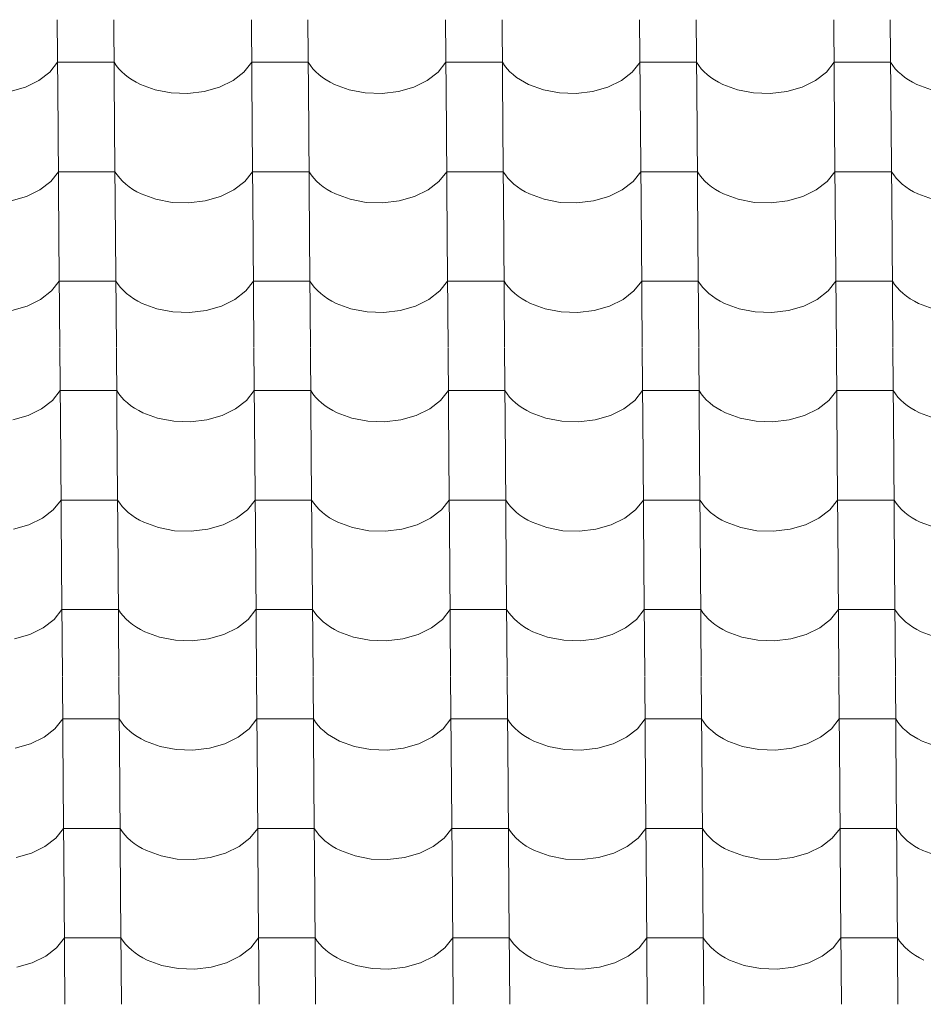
# Model space of a CAD drawing. Header units: millimetres. Extents: x -27785 to 104762, y -947 to 11132.
# Tile 56 of 146: x -14507 to -13739, y 8899 to 9735. Entities that reach past the tile are written whole.
import ezdxf

# ---------------------------------------------------------------- set-up
doc = ezdxf.new("R2010")
doc.units = ezdxf.units.MM
doc.header["$MEASUREMENT"] = 0
doc.layers.add('POHLED JIŽNÍ_1_Bourané_Výplně - Povrchové', color=7, linetype='Continuous')
doc.layers.add('POHLED JIŽNÍ_1_Konstrukce - nosné', color=7, linetype='Continuous')

# ---------------------------------------------------------------- blocks, each defined once
blk = doc.blocks.new('*X2', base_point=(-29303.7, -27473.93))
at = {"layer": 'POHLED JIŽNÍ_1_Bourané_Výplně - Povrchové', "color": 7, "linetype": 'Continuous', "lineweight": 13}
for p, q in [((-14474.85, 9735.37), (-14474.13, 9642.69)), ((-14426.82, 9735.37), (-14426.1, 9642.69)), ((-14309.86, 9735.37), (-14309.14, 9642.69)), ((-14261.82, 9735.37), (-14261.1, 9642.69)), ((-14144.86, 9735.37), (-14144.14, 9642.69)), ((-14096.83, 9735.37), (-14096.11, 9642.69)), ((-13979.87, 9735.37), (-13979.14, 9642.69)), ((-13931.83, 9735.37), (-13931.11, 9642.69)), ((-13814.87, 9735.37), (-13814.15, 9642.69)), ((-13766.84, 9735.37), (-13766.11, 9642.69)), ((-14481.17, 9690.83), (-14474.57, 9699.21)), ((-14450.55, 9699.21), (-14474.57, 9699.21)), ((-14426.54, 9699.21), (-14450.55, 9699.21)), ((-14426.54, 9699.21), (-14424.69, 9696.42)), ((-14316.18, 9690.83), (-14309.58, 9699.21)), ((-14285.56, 9699.21), (-14309.58, 9699.21)), ((-14261.54, 9699.21), (-14285.56, 9699.21)), ((-14261.54, 9699.21), (-14259.7, 9696.42)), ((-14151.18, 9690.83), (-14144.58, 9699.21)), ((-14120.56, 9699.21), (-14144.58, 9699.21)), ((-14096.55, 9699.21), (-14120.56, 9699.21)), ((-14096.55, 9699.21), (-14094.7, 9696.42)), ((-13986.19, 9690.83), (-13979.58, 9699.21)), ((-13955.57, 9699.21), (-13979.58, 9699.21)), ((-13931.55, 9699.21), (-13955.57, 9699.21)), ((-13931.55, 9699.21), (-13929.7, 9696.42)), ((-13821.19, 9690.83), (-13814.59, 9699.21)), ((-13790.57, 9699.21), (-13814.59, 9699.21)), ((-13766.55, 9699.21), (-13790.57, 9699.21)), ((-13766.55, 9699.21), (-13764.71, 9696.42)), ((-14490.43, 9683.65), (-14481.17, 9690.83)), ((-14424.69, 9696.42), (-14422.55, 9693.72)), ((-14422.55, 9693.72), (-14420.12, 9691.14)), ((-14420.12, 9691.14), (-14417.42, 9688.67)), ((-14325.43, 9683.65), (-14316.18, 9690.83)), ((-14259.7, 9696.42), (-14257.55, 9693.72)), ((-14257.55, 9693.72), (-14255.13, 9691.14)), ((-14255.13, 9691.14), (-14252.43, 9688.67)), ((-14160.44, 9683.65), (-14151.18, 9690.83)), ((-14094.7, 9696.42), (-14092.56, 9693.72)), ((-14092.56, 9693.72), (-14090.13, 9691.14)), ((-14090.13, 9691.14), (-14087.43, 9688.67)), ((-13995.44, 9683.65), (-13986.19, 9690.83)), ((-13929.7, 9696.42), (-13927.56, 9693.72)), ((-13927.56, 9693.72), (-13925.13, 9691.14)), ((-13925.13, 9691.14), (-13922.43, 9688.67)), ((-13830.44, 9683.65), (-13821.19, 9690.83)), ((-13764.71, 9696.42), (-13762.57, 9693.72)), ((-13762.57, 9693.72), (-13760.14, 9691.14)), ((-13760.14, 9691.14), (-13757.44, 9688.67)), ((-14501.86, 9678.06), (-14490.43, 9683.65)), ((-14417.42, 9688.67), (-14414.46, 9686.34)), ((-14414.46, 9686.34), (-14411.26, 9684.17)), ((-14411.26, 9684.17), (-14407.83, 9682.15)), ((-14407.83, 9682.15), (-14404.2, 9680.3)), ((-14336.87, 9678.06), (-14325.43, 9683.65)), ((-14252.43, 9688.67), (-14249.47, 9686.34)), ((-14249.47, 9686.34), (-14246.27, 9684.17)), ((-14246.27, 9684.17), (-14242.84, 9682.15)), ((-14242.84, 9682.15), (-14239.2, 9680.3)), ((-14171.87, 9678.06), (-14160.44, 9683.65)), ((-14087.43, 9688.67), (-14084.47, 9686.34)), ((-14084.47, 9686.34), (-14081.27, 9684.17)), ((-14081.27, 9684.17), (-14077.84, 9682.15)), ((-14077.84, 9682.15), (-14074.21, 9680.3)), ((-14006.87, 9678.06), (-13995.44, 9683.65)), ((-13922.43, 9688.67), (-13919.48, 9686.34)), ((-13919.48, 9686.34), (-13916.27, 9684.17)), ((-13916.27, 9684.17), (-13912.85, 9682.15)), ((-13912.85, 9682.15), (-13909.21, 9680.3)), ((-13841.88, 9678.06), (-13830.44, 9683.65)), ((-13757.44, 9688.67), (-13754.48, 9686.34)), ((-13754.48, 9686.34), (-13751.28, 9684.17)), ((-13751.28, 9684.17), (-13747.85, 9682.15)), ((-13747.85, 9682.15), (-13744.21, 9680.3)), ((-14514.89, 9674.34), (-14501.86, 9678.06)), ((-14404.2, 9680.3), (-14391.72, 9675.73)), ((-14391.72, 9675.73), (-14378.04, 9673.14)), ((-14378.04, 9673.14), (-14363.86, 9672.67)), ((-14363.86, 9672.67), (-14349.9, 9674.34)), ((-14349.9, 9674.34), (-14336.87, 9678.06)), ((-14239.2, 9680.3), (-14226.72, 9675.73)), ((-14226.72, 9675.73), (-14213.04, 9673.14)), ((-14213.04, 9673.14), (-14198.86, 9672.67)), ((-14198.86, 9672.67), (-14184.9, 9674.34)), ((-14184.9, 9674.34), (-14171.87, 9678.06)), ((-14074.21, 9680.3), (-14061.73, 9675.73)), ((-14061.73, 9675.73), (-14048.05, 9673.14)), ((-14048.05, 9673.14), (-14033.87, 9672.67)), ((-14033.87, 9672.67), (-14019.9, 9674.34)), ((-14019.9, 9674.34), (-14006.87, 9678.06)), ((-13909.21, 9680.3), (-13896.73, 9675.73)), ((-13896.73, 9675.73), (-13883.05, 9673.14)), ((-13883.05, 9673.14), (-13868.87, 9672.67)), ((-13868.87, 9672.67), (-13854.91, 9674.34)), ((-13854.91, 9674.34), (-13841.88, 9678.06)), ((-13744.21, 9680.3), (-13731.74, 9675.73)), ((-14474.13, 9642.36), (-14473.41, 9549.68)), ((-14426.1, 9642.36), (-14425.37, 9549.68)), ((-14309.13, 9642.36), (-14308.41, 9549.68)), ((-14261.1, 9642.36), (-14260.38, 9549.68)), ((-14144.14, 9642.36), (-14143.42, 9549.68)), ((-14096.1, 9642.36), (-14095.38, 9549.68)), ((-13979.14, 9642.36), (-13978.42, 9549.68)), ((-13931.11, 9642.36), (-13930.39, 9549.68)), ((-13814.15, 9642.36), (-13813.42, 9549.68)), ((-13766.11, 9642.36), (-13765.39, 9549.68)), ((-14480.45, 9597.82), (-14473.85, 9606.2)), ((-14449.83, 9606.2), (-14473.85, 9606.2)), ((-14425.81, 9606.2), (-14449.83, 9606.2)), ((-14425.81, 9606.2), (-14423.97, 9603.41)), ((-14315.45, 9597.82), (-14308.85, 9606.2)), ((-14284.84, 9606.2), (-14308.85, 9606.2)), ((-14260.82, 9606.2), (-14284.84, 9606.2)), ((-14260.82, 9606.2), (-14258.97, 9603.41)), ((-14150.46, 9597.82), (-14143.86, 9606.2)), ((-14119.84, 9606.2), (-14143.86, 9606.2)), ((-14095.82, 9606.2), (-14119.84, 9606.2)), ((-14095.82, 9606.2), (-14093.98, 9603.41)), ((-13985.46, 9597.82), (-13978.86, 9606.2)), ((-13954.84, 9606.2), (-13978.86, 9606.2)), ((-13930.83, 9606.2), (-13954.84, 9606.2)), ((-13930.83, 9606.2), (-13928.98, 9603.41)), ((-13820.47, 9597.82), (-13813.86, 9606.2)), ((-13789.85, 9606.2), (-13813.86, 9606.2)), ((-13765.83, 9606.2), (-13789.85, 9606.2)), ((-13765.83, 9606.2), (-13763.98, 9603.41)), ((-14489.7, 9590.65), (-14480.45, 9597.82)), ((-14423.97, 9603.41), (-14421.83, 9600.71)), ((-14421.83, 9600.71), (-14419.4, 9598.13)), ((-14419.4, 9598.13), (-14416.7, 9595.66)), ((-14324.71, 9590.65), (-14315.45, 9597.82)), ((-14258.97, 9603.41), (-14256.83, 9600.71)), ((-14256.83, 9600.71), (-14254.4, 9598.13)), ((-14254.4, 9598.13), (-14251.7, 9595.66)), ((-14159.71, 9590.65), (-14150.46, 9597.82)), ((-14093.98, 9603.41), (-14091.83, 9600.71)), ((-14091.83, 9600.71), (-14089.41, 9598.13)), ((-14089.41, 9598.13), (-14086.71, 9595.66)), ((-13994.72, 9590.65), (-13985.46, 9597.82)), ((-13928.98, 9603.41), (-13926.84, 9600.71)), ((-13926.84, 9600.71), (-13924.41, 9598.13)), ((-13924.41, 9598.13), (-13921.71, 9595.66)), ((-13829.72, 9590.65), (-13820.47, 9597.82)), ((-13763.98, 9603.41), (-13761.84, 9600.71)), ((-13761.84, 9600.71), (-13759.41, 9598.13)), ((-13759.41, 9598.13), (-13756.71, 9595.66)), ((-14501.14, 9585.05), (-14489.7, 9590.65)), ((-14416.7, 9595.66), (-14413.74, 9593.34)), ((-14413.74, 9593.34), (-14410.54, 9591.16)), ((-14410.54, 9591.16), (-14407.11, 9589.14)), ((-14407.11, 9589.14), (-14403.47, 9587.29)), ((-14336.14, 9585.05), (-14324.71, 9590.65)), ((-14251.7, 9595.66), (-14248.74, 9593.34)), ((-14248.74, 9593.34), (-14245.54, 9591.16)), ((-14245.54, 9591.16), (-14242.11, 9589.14)), ((-14242.11, 9589.14), (-14238.48, 9587.29)), ((-14171.15, 9585.05), (-14159.71, 9590.65)), ((-14086.71, 9595.66), (-14083.75, 9593.34)), ((-14083.75, 9593.34), (-14080.55, 9591.16)), ((-14080.55, 9591.16), (-14077.12, 9589.14)), ((-14077.12, 9589.14), (-14073.48, 9587.29)), ((-14006.15, 9585.05), (-13994.72, 9590.65)), ((-13921.71, 9595.66), (-13918.75, 9593.34)), ((-13918.75, 9593.34), (-13915.55, 9591.16)), ((-13915.55, 9591.16), (-13912.12, 9589.14)), ((-13912.12, 9589.14), (-13908.49, 9587.29)), ((-13841.15, 9585.05), (-13829.72, 9590.65)), ((-13756.71, 9595.66), (-13753.76, 9593.34)), ((-13753.76, 9593.34), (-13750.55, 9591.16)), ((-13750.55, 9591.16), (-13747.13, 9589.14)), ((-13747.13, 9589.14), (-13743.49, 9587.29)), ((-14514.17, 9581.33), (-14501.14, 9585.05)), ((-14403.47, 9587.29), (-14391, 9582.72)), ((-14391, 9582.72), (-14377.32, 9580.13)), ((-14363.13, 9579.66), (-14349.17, 9581.33)), ((-14349.17, 9581.33), (-14336.14, 9585.05)), ((-14238.48, 9587.29), (-14226, 9582.72)), ((-14226, 9582.72), (-14212.32, 9580.13)), ((-14198.14, 9579.66), (-14184.18, 9581.33)), ((-14184.18, 9581.33), (-14171.15, 9585.05)), ((-14073.48, 9587.29), (-14061, 9582.72)), ((-14061, 9582.72), (-14047.32, 9580.13)), ((-14033.14, 9579.66), (-14019.18, 9581.33)), ((-14019.18, 9581.33), (-14006.15, 9585.05)), ((-13908.49, 9587.29), (-13896.01, 9582.72)), ((-13896.01, 9582.72), (-13882.33, 9580.13)), ((-13868.15, 9579.66), (-13854.18, 9581.33)), ((-13854.18, 9581.33), (-13841.15, 9585.05)), ((-13743.49, 9587.29), (-13731.01, 9582.72)), ((-14377.32, 9580.13), (-14363.13, 9579.66)), ((-14212.32, 9580.13), (-14198.14, 9579.66)), ((-14047.32, 9580.13), (-14033.14, 9579.66)), ((-13882.33, 9580.13), (-13868.15, 9579.66)), ((-14473.41, 9549.35), (-14472.68, 9456.68)), ((-14425.37, 9549.35), (-14424.65, 9456.68)), ((-14308.41, 9549.35), (-14307.69, 9456.68)), ((-14260.38, 9549.35), (-14259.65, 9456.68)), ((-14143.41, 9549.35), (-14142.69, 9456.68)), ((-14095.38, 9549.35), (-14094.66, 9456.68)), ((-13978.42, 9549.35), (-13977.7, 9456.68)), ((-13930.38, 9549.35), (-13929.66, 9456.68)), ((-13813.42, 9549.35), (-13812.7, 9456.68)), ((-13765.39, 9549.35), (-13764.67, 9456.68)), ((-14479.73, 9504.81), (-14473.12, 9513.19)), ((-14449.11, 9513.19), (-14473.12, 9513.19)), ((-14425.09, 9513.19), (-14449.11, 9513.19)), ((-14425.09, 9513.19), (-14423.24, 9510.4)), ((-14423.24, 9510.4), (-14421.1, 9507.7)), ((-14421.1, 9507.7), (-14418.67, 9505.12)), ((-14314.73, 9504.81), (-14308.13, 9513.19)), ((-14284.11, 9513.19), (-14308.13, 9513.19)), ((-14260.09, 9513.19), (-14284.11, 9513.19)), ((-14260.09, 9513.19), (-14258.25, 9510.4)), ((-14258.25, 9510.4), (-14256.11, 9507.7)), ((-14256.11, 9507.7), (-14253.68, 9505.12)), ((-14149.74, 9504.81), (-14143.13, 9513.19)), ((-14119.12, 9513.19), (-14143.13, 9513.19)), ((-14095.1, 9513.19), (-14119.12, 9513.19)), ((-14095.1, 9513.19), (-14093.25, 9510.4)), ((-14093.25, 9510.4), (-14091.11, 9507.7)), ((-14091.11, 9507.7), (-14088.68, 9505.12)), ((-13984.74, 9504.81), (-13978.14, 9513.19)), ((-13954.12, 9513.19), (-13978.14, 9513.19)), ((-13930.1, 9513.19), (-13954.12, 9513.19)), ((-13930.1, 9513.19), (-13928.26, 9510.4)), ((-13928.26, 9510.4), (-13926.11, 9507.7)), ((-13926.11, 9507.7), (-13923.69, 9505.12)), ((-13819.74, 9504.81), (-13813.14, 9513.19)), ((-13789.12, 9513.19), (-13813.14, 9513.19)), ((-13765.11, 9513.19), (-13789.12, 9513.19)), ((-13765.11, 9513.19), (-13763.26, 9510.4)), ((-13763.26, 9510.4), (-13761.12, 9507.7)), ((-13761.12, 9507.7), (-13758.69, 9505.12)), ((-14500.41, 9492.05), (-14488.98, 9497.64)), ((-14488.98, 9497.64), (-14479.73, 9504.81)), ((-14418.67, 9505.12), (-14415.97, 9502.65)), ((-14415.97, 9502.65), (-14413.02, 9500.33)), ((-14413.02, 9500.33), (-14409.81, 9498.15)), ((-14409.81, 9498.15), (-14406.39, 9496.13)), ((-14335.42, 9492.05), (-14323.99, 9497.64)), ((-14323.99, 9497.64), (-14314.73, 9504.81)), ((-14253.68, 9505.12), (-14250.98, 9502.65)), ((-14250.98, 9502.65), (-14248.02, 9500.33)), ((-14248.02, 9500.33), (-14244.82, 9498.15)), ((-14244.82, 9498.15), (-14241.39, 9496.13)), ((-14170.42, 9492.05), (-14158.99, 9497.64)), ((-14158.99, 9497.64), (-14149.74, 9504.81)), ((-14088.68, 9505.12), (-14085.98, 9502.65)), ((-14085.98, 9502.65), (-14083.02, 9500.33)), ((-14083.02, 9500.33), (-14079.82, 9498.15)), ((-14079.82, 9498.15), (-14076.39, 9496.13)), ((-14005.43, 9492.05), (-13993.99, 9497.64)), ((-13993.99, 9497.64), (-13984.74, 9504.81)), ((-13923.69, 9505.12), (-13920.99, 9502.65)), ((-13920.99, 9502.65), (-13918.03, 9500.33)), ((-13918.03, 9500.33), (-13914.83, 9498.15)), ((-13914.83, 9498.15), (-13911.4, 9496.13)), ((-13840.43, 9492.05), (-13829, 9497.64)), ((-13829, 9497.64), (-13819.74, 9504.81)), ((-13758.69, 9505.12), (-13755.99, 9502.65)), ((-13755.99, 9502.65), (-13753.03, 9500.33)), ((-13753.03, 9500.33), (-13749.83, 9498.15)), ((-13749.83, 9498.15), (-13746.4, 9496.13)), ((-14513.44, 9488.32), (-14500.41, 9492.05)), ((-14406.39, 9496.13), (-14402.75, 9494.28)), ((-14402.75, 9494.28), (-14390.27, 9489.71)), ((-14390.27, 9489.71), (-14376.59, 9487.12)), ((-14348.45, 9488.32), (-14335.42, 9492.05)), ((-14241.39, 9496.13), (-14237.75, 9494.28)), ((-14237.75, 9494.28), (-14225.28, 9489.71)), ((-14225.28, 9489.71), (-14211.6, 9487.12)), ((-14183.45, 9488.32), (-14170.42, 9492.05)), ((-14076.39, 9496.13), (-14072.76, 9494.28)), ((-14072.76, 9494.28), (-14060.28, 9489.71)), ((-14060.28, 9489.71), (-14046.6, 9487.12)), ((-14018.46, 9488.32), (-14005.43, 9492.05)), ((-13911.4, 9496.13), (-13907.76, 9494.28)), ((-13907.76, 9494.28), (-13895.28, 9489.71)), ((-13895.28, 9489.71), (-13881.6, 9487.12)), ((-13853.46, 9488.32), (-13840.43, 9492.05)), ((-13746.4, 9496.13), (-13742.77, 9494.28)), ((-13742.77, 9494.28), (-13730.29, 9489.71)), ((-14376.59, 9487.12), (-14362.41, 9486.65)), ((-14362.41, 9486.65), (-14348.45, 9488.32)), ((-14211.6, 9487.12), (-14197.41, 9486.65)), ((-14197.41, 9486.65), (-14183.45, 9488.32)), ((-14046.6, 9487.12), (-14032.42, 9486.65)), ((-14032.42, 9486.65), (-14018.46, 9488.32)), ((-13881.6, 9487.12), (-13867.42, 9486.65)), ((-13867.42, 9486.65), (-13853.46, 9488.32)), ((-14472.68, 9456.34), (-14471.96, 9363.67)), ((-14424.65, 9456.34), (-14423.93, 9363.67)), ((-14307.69, 9456.34), (-14306.97, 9363.67)), ((-14259.65, 9456.34), (-14258.93, 9363.67)), ((-14142.69, 9456.34), (-14141.97, 9363.67)), ((-14094.66, 9456.34), (-14093.94, 9363.67)), ((-13977.69, 9456.34), (-13976.97, 9363.67)), ((-13929.66, 9456.34), (-13928.94, 9363.67)), ((-13812.7, 9456.34), (-13811.98, 9363.67)), ((-13764.66, 9456.34), (-13763.94, 9363.67)), ((-14479, 9411.8), (-14472.4, 9420.18)), ((-14448.38, 9420.18), (-14472.4, 9420.18)), ((-14424.37, 9420.18), (-14448.38, 9420.18)), ((-14424.37, 9420.18), (-14422.52, 9417.39)), ((-14422.52, 9417.39), (-14420.38, 9414.7)), ((-14420.38, 9414.7), (-14417.95, 9412.11)), ((-14314.01, 9411.8), (-14307.4, 9420.18)), ((-14283.39, 9420.18), (-14307.4, 9420.18)), ((-14259.37, 9420.18), (-14283.39, 9420.18)), ((-14259.37, 9420.18), (-14257.53, 9417.39)), ((-14257.53, 9417.39), (-14255.38, 9414.7)), ((-14255.38, 9414.7), (-14252.96, 9412.11)), ((-14149.01, 9411.8), (-14142.41, 9420.18)), ((-14118.39, 9420.18), (-14142.41, 9420.18)), ((-14094.37, 9420.18), (-14118.39, 9420.18)), ((-14094.37, 9420.18), (-14092.53, 9417.39)), ((-14092.53, 9417.39), (-14090.39, 9414.7)), ((-14090.39, 9414.7), (-14087.96, 9412.11)), ((-13984.02, 9411.8), (-13977.41, 9420.18)), ((-13953.4, 9420.18), (-13977.41, 9420.18)), ((-13929.38, 9420.18), (-13953.4, 9420.18)), ((-13929.38, 9420.18), (-13927.53, 9417.39)), ((-13927.53, 9417.39), (-13925.39, 9414.7)), ((-13925.39, 9414.7), (-13922.96, 9412.11)), ((-13819.02, 9411.8), (-13812.42, 9420.18)), ((-13788.4, 9420.18), (-13812.42, 9420.18)), ((-13764.38, 9420.18), (-13788.4, 9420.18)), ((-13764.38, 9420.18), (-13762.54, 9417.39)), ((-13762.54, 9417.39), (-13760.39, 9414.7)), ((-13760.39, 9414.7), (-13757.97, 9412.11)), ((-14488.26, 9404.63), (-14479, 9411.8)), ((-14417.95, 9412.11), (-14415.25, 9409.64)), ((-14415.25, 9409.64), (-14412.29, 9407.32)), ((-14412.29, 9407.32), (-14409.09, 9405.14)), ((-14409.09, 9405.14), (-14405.66, 9403.12)), ((-14323.26, 9404.63), (-14314.01, 9411.8)), ((-14252.96, 9412.11), (-14250.25, 9409.64)), ((-14250.25, 9409.64), (-14247.3, 9407.32)), ((-14247.3, 9407.32), (-14244.09, 9405.14)), ((-14244.09, 9405.14), (-14240.67, 9403.12)), ((-14158.27, 9404.63), (-14149.01, 9411.8)), ((-14087.96, 9412.11), (-14085.26, 9409.64)), ((-14085.26, 9409.64), (-14082.3, 9407.32)), ((-14082.3, 9407.32), (-14079.1, 9405.14)), ((-14079.1, 9405.14), (-14075.67, 9403.12)), ((-13993.27, 9404.63), (-13984.02, 9411.8)), ((-13922.96, 9412.11), (-13920.26, 9409.64)), ((-13920.26, 9409.64), (-13917.3, 9407.32)), ((-13917.3, 9407.32), (-13914.1, 9405.14)), ((-13914.1, 9405.14), (-13910.68, 9403.12)), ((-13828.27, 9404.63), (-13819.02, 9411.8)), ((-13757.97, 9412.11), (-13755.27, 9409.64)), ((-13755.27, 9409.64), (-13752.31, 9407.32)), ((-13752.31, 9407.32), (-13749.11, 9405.14)), ((-13749.11, 9405.14), (-13745.68, 9403.12)), ((-14512.72, 9395.31), (-14499.69, 9399.04)), ((-14499.69, 9399.04), (-14488.26, 9404.63)), ((-14405.66, 9403.12), (-14402.03, 9401.27)), ((-14402.03, 9401.27), (-14389.55, 9396.7)), ((-14389.55, 9396.7), (-14375.87, 9394.11)), ((-14347.72, 9395.31), (-14334.69, 9399.04)), ((-14334.69, 9399.04), (-14323.26, 9404.63)), ((-14240.67, 9403.12), (-14237.03, 9401.27)), ((-14237.03, 9401.27), (-14224.55, 9396.7)), ((-14224.55, 9396.7), (-14210.87, 9394.11)), ((-14182.73, 9395.31), (-14169.7, 9399.04)), ((-14169.7, 9399.04), (-14158.27, 9404.63)), ((-14075.67, 9403.12), (-14072.04, 9401.27)), ((-14072.04, 9401.27), (-14059.56, 9396.7)), ((-14059.56, 9396.7), (-14045.88, 9394.11)), ((-14017.73, 9395.31), (-14004.7, 9399.04)), ((-14004.7, 9399.04), (-13993.27, 9404.63)), ((-13910.68, 9403.12), (-13907.04, 9401.27)), ((-13907.04, 9401.27), (-13894.56, 9396.7)), ((-13894.56, 9396.7), (-13880.88, 9394.11)), ((-13852.74, 9395.31), (-13839.71, 9399.04)), ((-13839.71, 9399.04), (-13828.27, 9404.63)), ((-13745.68, 9403.12), (-13742.04, 9401.27)), ((-13742.04, 9401.27), (-13729.56, 9396.7)), ((-14375.87, 9394.11), (-14361.69, 9393.64)), ((-14361.69, 9393.64), (-14347.72, 9395.31)), ((-14210.87, 9394.11), (-14196.69, 9393.64)), ((-14196.69, 9393.64), (-14182.73, 9395.31)), ((-14045.88, 9394.11), (-14031.69, 9393.64)), ((-14031.69, 9393.64), (-14017.73, 9395.31)), ((-13880.88, 9394.11), (-13866.7, 9393.64)), ((-13866.7, 9393.64), (-13852.74, 9395.31)), ((-14471.96, 9363.33), (-14471.24, 9270.66)), ((-14423.92, 9363.33), (-14423.2, 9270.66)), ((-14306.96, 9363.33), (-14306.24, 9270.66)), ((-14258.93, 9363.33), (-14258.21, 9270.66)), ((-14141.97, 9363.33), (-14141.25, 9270.66)), ((-14093.93, 9363.33), (-14093.21, 9270.66)), ((-13976.97, 9363.33), (-13976.25, 9270.66)), ((-13928.94, 9363.33), (-13928.22, 9270.66)), ((-13811.97, 9363.33), (-13811.25, 9270.66)), ((-13763.94, 9363.33), (-13763.22, 9270.66)), ((-14478.28, 9318.79), (-14471.68, 9327.18)), ((-14447.66, 9327.18), (-14471.68, 9327.18)), ((-14423.64, 9327.18), (-14447.66, 9327.18)), ((-14423.64, 9327.18), (-14421.8, 9324.38)), ((-14421.8, 9324.38), (-14419.66, 9321.69)), ((-14419.66, 9321.69), (-14417.23, 9319.1)), ((-14313.28, 9318.79), (-14306.68, 9327.18)), ((-14282.66, 9327.18), (-14306.68, 9327.18)), ((-14258.65, 9327.18), (-14282.66, 9327.18)), ((-14258.65, 9327.18), (-14256.8, 9324.38)), ((-14256.8, 9324.38), (-14254.66, 9321.69)), ((-14254.66, 9321.69), (-14252.23, 9319.1)), ((-14148.29, 9318.79), (-14141.69, 9327.18)), ((-14117.67, 9327.18), (-14141.69, 9327.18)), ((-14093.65, 9327.18), (-14117.67, 9327.18)), ((-14093.65, 9327.18), (-14091.81, 9324.38)), ((-14091.81, 9324.38), (-14089.66, 9321.69)), ((-14089.66, 9321.69), (-14087.24, 9319.1)), ((-13983.29, 9318.79), (-13976.69, 9327.18)), ((-13952.67, 9327.18), (-13976.69, 9327.18)), ((-13928.66, 9327.18), (-13952.67, 9327.18)), ((-13928.66, 9327.18), (-13926.81, 9324.38)), ((-13926.81, 9324.38), (-13924.67, 9321.69)), ((-13924.67, 9321.69), (-13922.24, 9319.1)), ((-13818.3, 9318.79), (-13811.69, 9327.18)), ((-13787.68, 9327.18), (-13811.69, 9327.18)), ((-13763.66, 9327.18), (-13787.68, 9327.18)), ((-13763.66, 9327.18), (-13761.81, 9324.38)), ((-13761.81, 9324.38), (-13759.67, 9321.69)), ((-13759.67, 9321.69), (-13757.24, 9319.1)), ((-14487.53, 9311.62), (-14478.28, 9318.79)), ((-14417.23, 9319.1), (-14414.53, 9316.64)), ((-14414.53, 9316.64), (-14411.57, 9314.31)), ((-14411.57, 9314.31), (-14408.37, 9312.13)), ((-14322.54, 9311.62), (-14313.28, 9318.79)), ((-14252.23, 9319.1), (-14249.53, 9316.64)), ((-14249.53, 9316.64), (-14246.57, 9314.31)), ((-14246.57, 9314.31), (-14243.37, 9312.13)), ((-14157.54, 9311.62), (-14148.29, 9318.79)), ((-14087.24, 9319.1), (-14084.54, 9316.64)), ((-14084.54, 9316.64), (-14081.58, 9314.31)), ((-14081.58, 9314.31), (-14078.38, 9312.13)), ((-13992.55, 9311.62), (-13983.29, 9318.79)), ((-13922.24, 9319.1), (-13919.54, 9316.64)), ((-13919.54, 9316.64), (-13916.58, 9314.31)), ((-13916.58, 9314.31), (-13913.38, 9312.13)), ((-13827.55, 9311.62), (-13818.3, 9318.79)), ((-13757.24, 9319.1), (-13754.54, 9316.64)), ((-13754.54, 9316.64), (-13751.58, 9314.31)), ((-13751.58, 9314.31), (-13748.38, 9312.13)), ((-14512, 9302.3), (-14498.97, 9306.03)), ((-14498.97, 9306.03), (-14487.53, 9311.62)), ((-14408.37, 9312.13), (-14404.94, 9310.11)), ((-14404.94, 9310.11), (-14401.3, 9308.26)), ((-14401.3, 9308.26), (-14388.82, 9303.69)), ((-14347, 9302.3), (-14333.97, 9306.03)), ((-14333.97, 9306.03), (-14322.54, 9311.62)), ((-14243.37, 9312.13), (-14239.94, 9310.11)), ((-14239.94, 9310.11), (-14236.31, 9308.26)), ((-14236.31, 9308.26), (-14223.83, 9303.69)), ((-14182.01, 9302.3), (-14168.98, 9306.03)), ((-14168.98, 9306.03), (-14157.54, 9311.62)), ((-14078.38, 9312.13), (-14074.95, 9310.11)), ((-14074.95, 9310.11), (-14071.31, 9308.26)), ((-14071.31, 9308.26), (-14058.83, 9303.69)), ((-14017.01, 9302.3), (-14003.98, 9306.03)), ((-14003.98, 9306.03), (-13992.55, 9311.62)), ((-13913.38, 9312.13), (-13909.95, 9310.11)), ((-13909.95, 9310.11), (-13906.32, 9308.26)), ((-13906.32, 9308.26), (-13893.84, 9303.69)), ((-13852.01, 9302.3), (-13838.98, 9306.03)), ((-13838.98, 9306.03), (-13827.55, 9311.62)), ((-13748.38, 9312.13), (-13744.96, 9310.11)), ((-13744.96, 9310.11), (-13741.32, 9308.26)), ((-13741.32, 9308.26), (-13728.84, 9303.69)), ((-14388.82, 9303.69), (-14375.15, 9301.1)), ((-14375.15, 9301.1), (-14360.96, 9300.63)), ((-14360.96, 9300.63), (-14347, 9302.3)), ((-14223.83, 9303.69), (-14210.15, 9301.1)), ((-14210.15, 9301.1), (-14195.97, 9300.63)), ((-14195.97, 9300.63), (-14182.01, 9302.3)), ((-14058.83, 9303.69), (-14045.15, 9301.1)), ((-14045.15, 9301.1), (-14030.97, 9300.63)), ((-14030.97, 9300.63), (-14017.01, 9302.3)), ((-13893.84, 9303.69), (-13880.16, 9301.1)), ((-13880.16, 9301.1), (-13865.98, 9300.63)), ((-13865.98, 9300.63), (-13852.01, 9302.3)), ((-14471.23, 9270.32), (-14470.51, 9177.65)), ((-14423.2, 9270.32), (-14422.48, 9177.65)), ((-14306.24, 9270.32), (-14305.52, 9177.65)), ((-14258.2, 9270.32), (-14257.48, 9177.65)), ((-14141.24, 9270.32), (-14140.52, 9177.65)), ((-14093.21, 9270.32), (-14092.49, 9177.65)), ((-13976.25, 9270.32), (-13975.53, 9177.65)), ((-13928.21, 9270.32), (-13927.49, 9177.65)), ((-13811.25, 9270.32), (-13810.53, 9177.65)), ((-13763.22, 9270.32), (-13762.5, 9177.65)), ((-14477.56, 9225.78), (-14470.95, 9234.17)), ((-14446.94, 9234.17), (-14470.95, 9234.17)), ((-14422.92, 9234.17), (-14446.94, 9234.17)), ((-14422.92, 9234.17), (-14421.07, 9231.37)), ((-14421.07, 9231.37), (-14418.93, 9228.68)), ((-14312.56, 9225.78), (-14305.96, 9234.17)), ((-14281.94, 9234.17), (-14305.96, 9234.17)), ((-14257.92, 9234.17), (-14281.94, 9234.17)), ((-14257.92, 9234.17), (-14256.08, 9231.37)), ((-14256.08, 9231.37), (-14253.94, 9228.68)), ((-14147.56, 9225.78), (-14140.96, 9234.17)), ((-14116.94, 9234.17), (-14140.96, 9234.17)), ((-14092.93, 9234.17), (-14116.94, 9234.17)), ((-14092.93, 9234.17), (-14091.08, 9231.37)), ((-14091.08, 9231.37), (-14088.94, 9228.68)), ((-13982.57, 9225.78), (-13975.97, 9234.17)), ((-13951.95, 9234.17), (-13975.97, 9234.17)), ((-13927.93, 9234.17), (-13951.95, 9234.17)), ((-13927.93, 9234.17), (-13926.09, 9231.37)), ((-13926.09, 9231.37), (-13923.94, 9228.68)), ((-13817.57, 9225.78), (-13810.97, 9234.17)), ((-13786.95, 9234.17), (-13810.97, 9234.17)), ((-13762.94, 9234.17), (-13786.95, 9234.17)), ((-13762.94, 9234.17), (-13761.09, 9231.37)), ((-13761.09, 9231.37), (-13758.95, 9228.68)), ((-14486.81, 9218.61), (-14477.56, 9225.78)), ((-14418.93, 9228.68), (-14416.5, 9226.09)), ((-14416.5, 9226.09), (-14413.8, 9223.63)), ((-14413.8, 9223.63), (-14410.84, 9221.3)), ((-14410.84, 9221.3), (-14407.64, 9219.12)), ((-14321.81, 9218.61), (-14312.56, 9225.78)), ((-14253.94, 9228.68), (-14251.51, 9226.09)), ((-14251.51, 9226.09), (-14248.81, 9223.63)), ((-14248.81, 9223.63), (-14245.85, 9221.3)), ((-14245.85, 9221.3), (-14242.65, 9219.12)), ((-14156.82, 9218.61), (-14147.56, 9225.78)), ((-14088.94, 9228.68), (-14086.51, 9226.09)), ((-14086.51, 9226.09), (-14083.81, 9223.63)), ((-14083.81, 9223.63), (-14080.85, 9221.3)), ((-14080.85, 9221.3), (-14077.65, 9219.12)), ((-13991.82, 9218.61), (-13982.57, 9225.78)), ((-13923.94, 9228.68), (-13921.52, 9226.09)), ((-13921.52, 9226.09), (-13918.82, 9223.63)), ((-13918.82, 9223.63), (-13915.86, 9221.3)), ((-13915.86, 9221.3), (-13912.66, 9219.12)), ((-13826.83, 9218.61), (-13817.57, 9225.78)), ((-13758.95, 9228.68), (-13756.52, 9226.09)), ((-13756.52, 9226.09), (-13753.82, 9223.63)), ((-13753.82, 9223.63), (-13750.86, 9221.3)), ((-13750.86, 9221.3), (-13747.66, 9219.12)), ((-14511.27, 9209.29), (-14498.24, 9213.02)), ((-14498.24, 9213.02), (-14486.81, 9218.61)), ((-14407.64, 9219.12), (-14404.22, 9217.1)), ((-14404.22, 9217.1), (-14400.58, 9215.25)), ((-14400.58, 9215.25), (-14388.1, 9210.68)), ((-14346.28, 9209.29), (-14333.25, 9213.02)), ((-14333.25, 9213.02), (-14321.81, 9218.61)), ((-14242.65, 9219.12), (-14239.22, 9217.1)), ((-14239.22, 9217.1), (-14235.58, 9215.25)), ((-14235.58, 9215.25), (-14223.1, 9210.68)), ((-14181.28, 9209.29), (-14168.25, 9213.02)), ((-14168.25, 9213.02), (-14156.82, 9218.61)), ((-14077.65, 9219.12), (-14074.22, 9217.1)), ((-14074.22, 9217.1), (-14070.59, 9215.25)), ((-14070.59, 9215.25), (-14058.11, 9210.68)), ((-14016.29, 9209.29), (-14003.26, 9213.02)), ((-14003.26, 9213.02), (-13991.82, 9218.61)), ((-13912.66, 9219.12), (-13909.23, 9217.1)), ((-13909.23, 9217.1), (-13905.59, 9215.25)), ((-13905.59, 9215.25), (-13893.11, 9210.68)), ((-13851.29, 9209.29), (-13838.26, 9213.02)), ((-13838.26, 9213.02), (-13826.83, 9218.61)), ((-13747.66, 9219.12), (-13744.23, 9217.1)), ((-13744.23, 9217.1), (-13740.6, 9215.25)), ((-13740.6, 9215.25), (-13728.12, 9210.68)), ((-14388.1, 9210.68), (-14374.42, 9208.09)), ((-14374.42, 9208.09), (-14360.24, 9207.62)), ((-14360.24, 9207.62), (-14346.28, 9209.29)), ((-14223.1, 9210.68), (-14209.43, 9208.09)), ((-14209.43, 9208.09), (-14195.24, 9207.62)), ((-14195.24, 9207.62), (-14181.28, 9209.29)), ((-14058.11, 9210.68), (-14044.43, 9208.09)), ((-14044.43, 9208.09), (-14030.25, 9207.62)), ((-14030.25, 9207.62), (-14016.29, 9209.29)), ((-13893.11, 9210.68), (-13879.43, 9208.09)), ((-13879.43, 9208.09), (-13865.25, 9207.62)), ((-13865.25, 9207.62), (-13851.29, 9209.29)), ((-14470.51, 9177.31), (-14469.79, 9084.64)), ((-14422.48, 9177.31), (-14421.76, 9084.64)), ((-14305.52, 9177.31), (-14304.79, 9084.64)), ((-14257.48, 9177.31), (-14256.76, 9084.64)), ((-14140.52, 9177.31), (-14139.8, 9084.64)), ((-14092.49, 9177.31), (-14091.76, 9084.64)), ((-13975.52, 9177.31), (-13974.8, 9084.64)), ((-13927.49, 9177.31), (-13926.77, 9084.64)), ((-13810.53, 9177.31), (-13809.81, 9084.64)), ((-13762.49, 9177.31), (-13761.77, 9084.64)), ((-14476.83, 9132.77), (-14470.23, 9141.16)), ((-14446.21, 9141.16), (-14470.23, 9141.16)), ((-14422.2, 9141.16), (-14446.21, 9141.16)), ((-14422.2, 9141.16), (-14420.35, 9138.36)), ((-14420.35, 9138.36), (-14418.21, 9135.67)), ((-14311.84, 9132.77), (-14305.23, 9141.16)), ((-14281.22, 9141.16), (-14305.23, 9141.16)), ((-14257.2, 9141.16), (-14281.22, 9141.16)), ((-14257.2, 9141.16), (-14255.35, 9138.36)), ((-14255.35, 9138.36), (-14253.21, 9135.67)), ((-14146.84, 9132.77), (-14140.24, 9141.16)), ((-14116.22, 9141.16), (-14140.24, 9141.16)), ((-14092.2, 9141.16), (-14116.22, 9141.16)), ((-14092.2, 9141.16), (-14090.36, 9138.36)), ((-14090.36, 9138.36), (-14088.22, 9135.67)), ((-13981.84, 9132.77), (-13975.24, 9141.16)), ((-13951.22, 9141.16), (-13975.24, 9141.16)), ((-13927.21, 9141.16), (-13951.22, 9141.16)), ((-13927.21, 9141.16), (-13925.36, 9138.36)), ((-13925.36, 9138.36), (-13923.22, 9135.67)), ((-13816.85, 9132.77), (-13810.25, 9141.16)), ((-13786.23, 9141.16), (-13810.25, 9141.16)), ((-13762.21, 9141.16), (-13786.23, 9141.16)), ((-13762.21, 9141.16), (-13760.37, 9138.36)), ((-13760.37, 9138.36), (-13758.22, 9135.67)), ((-14486.09, 9125.6), (-14476.83, 9132.77)), ((-14418.21, 9135.67), (-14415.78, 9133.08)), ((-14415.78, 9133.08), (-14413.08, 9130.62)), ((-14413.08, 9130.62), (-14410.12, 9128.29)), ((-14321.09, 9125.6), (-14311.84, 9132.77)), ((-14253.21, 9135.67), (-14250.78, 9133.08)), ((-14250.78, 9133.08), (-14248.08, 9130.62)), ((-14248.08, 9130.62), (-14245.13, 9128.29)), ((-14156.09, 9125.6), (-14146.84, 9132.77)), ((-14088.22, 9135.67), (-14085.79, 9133.08)), ((-14085.79, 9133.08), (-14083.09, 9130.62)), ((-14083.09, 9130.62), (-14080.13, 9128.29)), ((-13991.1, 9125.6), (-13981.84, 9132.77)), ((-13923.22, 9135.67), (-13920.79, 9133.08)), ((-13920.79, 9133.08), (-13918.09, 9130.62)), ((-13918.09, 9130.62), (-13915.13, 9128.29)), ((-13826.1, 9125.6), (-13816.85, 9132.77)), ((-13758.22, 9135.67), (-13755.8, 9133.08)), ((-13755.8, 9133.08), (-13753.1, 9130.62)), ((-13753.1, 9130.62), (-13750.14, 9128.29)), ((-14497.52, 9120.01), (-14486.09, 9125.6)), ((-14410.12, 9128.29), (-14406.92, 9126.11)), ((-14406.92, 9126.11), (-14403.49, 9124.09)), ((-14403.49, 9124.09), (-14399.86, 9122.24)), ((-14399.86, 9122.24), (-14387.38, 9117.67)), ((-14332.52, 9120.01), (-14321.09, 9125.6)), ((-14245.13, 9128.29), (-14241.92, 9126.11)), ((-14241.92, 9126.11), (-14238.5, 9124.09)), ((-14238.5, 9124.09), (-14234.86, 9122.24)), ((-14234.86, 9122.24), (-14222.38, 9117.67)), ((-14167.53, 9120.01), (-14156.09, 9125.6)), ((-14080.13, 9128.29), (-14076.93, 9126.11)), ((-14076.93, 9126.11), (-14073.5, 9124.09)), ((-14073.5, 9124.09), (-14069.86, 9122.24)), ((-14069.86, 9122.24), (-14057.39, 9117.67)), ((-14002.53, 9120.01), (-13991.1, 9125.6)), ((-13915.13, 9128.29), (-13911.93, 9126.11)), ((-13911.93, 9126.11), (-13908.5, 9124.09)), ((-13908.5, 9124.09), (-13904.87, 9122.24)), ((-13904.87, 9122.24), (-13892.39, 9117.67)), ((-13837.54, 9120.01), (-13826.1, 9125.6)), ((-13750.14, 9128.29), (-13746.94, 9126.11)), ((-13746.94, 9126.11), (-13743.51, 9124.09)), ((-13743.51, 9124.09), (-13739.87, 9122.24)), ((-13739.87, 9122.24), (-13727.39, 9117.67)), ((-14510.55, 9116.28), (-14497.52, 9120.01)), ((-14387.38, 9117.67), (-14373.7, 9115.08)), ((-14373.7, 9115.08), (-14359.52, 9114.61)), ((-14359.52, 9114.61), (-14345.55, 9116.28)), ((-14345.55, 9116.28), (-14332.52, 9120.01)), ((-14222.38, 9117.67), (-14208.7, 9115.08)), ((-14208.7, 9115.08), (-14194.52, 9114.61)), ((-14194.52, 9114.61), (-14180.56, 9116.28)), ((-14180.56, 9116.28), (-14167.53, 9120.01)), ((-14057.39, 9117.67), (-14043.71, 9115.08)), ((-14043.71, 9115.08), (-14029.52, 9114.61)), ((-14029.52, 9114.61), (-14015.56, 9116.28)), ((-14015.56, 9116.28), (-14002.53, 9120.01)), ((-13892.39, 9117.67), (-13878.71, 9115.08)), ((-13878.71, 9115.08), (-13864.53, 9114.61)), ((-13864.53, 9114.61), (-13850.57, 9116.28)), ((-13850.57, 9116.28), (-13837.54, 9120.01)), ((-14469.79, 9084.3), (-14469.07, 8991.63)), ((-14421.75, 9084.3), (-14421.03, 8991.63)), ((-14304.79, 9084.3), (-14304.07, 8991.63)), ((-14256.76, 9084.3), (-14256.04, 8991.63)), ((-14139.8, 9084.3), (-14139.07, 8991.63)), ((-14091.76, 9084.3), (-14091.04, 8991.63)), ((-13974.8, 9084.3), (-13974.08, 8991.63)), ((-13926.77, 9084.3), (-13926.04, 8991.63)), ((-13809.8, 9084.3), (-13809.08, 8991.63)), ((-13761.77, 9084.3), (-13761.05, 8991.63)), ((-14476.11, 9039.76), (-14469.51, 9048.15)), ((-14445.49, 9048.15), (-14469.51, 9048.15)), ((-14421.47, 9048.15), (-14445.49, 9048.15)), ((-14421.47, 9048.15), (-14419.63, 9045.36)), ((-14419.63, 9045.36), (-14417.48, 9042.66)), ((-14311.11, 9039.76), (-14304.51, 9048.15)), ((-14280.49, 9048.15), (-14304.51, 9048.15)), ((-14256.48, 9048.15), (-14280.49, 9048.15)), ((-14256.48, 9048.15), (-14254.63, 9045.36)), ((-14254.63, 9045.36), (-14252.49, 9042.66)), ((-14146.12, 9039.76), (-14139.51, 9048.15)), ((-14115.5, 9048.15), (-14139.51, 9048.15)), ((-14091.48, 9048.15), (-14115.5, 9048.15)), ((-14091.48, 9048.15), (-14089.63, 9045.36)), ((-14089.63, 9045.36), (-14087.49, 9042.66)), ((-13981.12, 9039.76), (-13974.52, 9048.15)), ((-13950.5, 9048.15), (-13974.52, 9048.15)), ((-13926.48, 9048.15), (-13950.5, 9048.15)), ((-13926.48, 9048.15), (-13924.64, 9045.36)), ((-13924.64, 9045.36), (-13922.5, 9042.66)), ((-13816.13, 9039.76), (-13809.52, 9048.15)), ((-13785.51, 9048.15), (-13809.52, 9048.15)), ((-13761.49, 9048.15), (-13785.51, 9048.15)), ((-13761.49, 9048.15), (-13759.64, 9045.36)), ((-13759.64, 9045.36), (-13757.5, 9042.66)), ((-14485.36, 9032.59), (-14476.11, 9039.76)), ((-14417.48, 9042.66), (-14415.06, 9040.07)), ((-14415.06, 9040.07), (-14412.36, 9037.61)), ((-14412.36, 9037.61), (-14409.4, 9035.28)), ((-14320.37, 9032.59), (-14311.11, 9039.76)), ((-14252.49, 9042.66), (-14250.06, 9040.07)), ((-14250.06, 9040.07), (-14247.36, 9037.61)), ((-14247.36, 9037.61), (-14244.4, 9035.28)), ((-14155.37, 9032.59), (-14146.12, 9039.76)), ((-14087.49, 9042.66), (-14085.06, 9040.07)), ((-14085.06, 9040.07), (-14082.36, 9037.61)), ((-14082.36, 9037.61), (-14079.41, 9035.28)), ((-13990.38, 9032.59), (-13981.12, 9039.76)), ((-13922.5, 9042.66), (-13920.07, 9040.07)), ((-13920.07, 9040.07), (-13917.37, 9037.61)), ((-13917.37, 9037.61), (-13914.41, 9035.28)), ((-13825.38, 9032.59), (-13816.13, 9039.76)), ((-13757.5, 9042.66), (-13755.07, 9040.07)), ((-13755.07, 9040.07), (-13752.37, 9037.61)), ((-13752.37, 9037.61), (-13749.41, 9035.28)), ((-14496.8, 9027), (-14485.36, 9032.59)), ((-14409.4, 9035.28), (-14406.2, 9033.1)), ((-14406.2, 9033.1), (-14402.77, 9031.08)), ((-14402.77, 9031.08), (-14399.13, 9029.24)), ((-14399.13, 9029.24), (-14386.65, 9024.66)), ((-14331.8, 9027), (-14320.37, 9032.59)), ((-14244.4, 9035.28), (-14241.2, 9033.1)), ((-14241.2, 9033.1), (-14237.77, 9031.08)), ((-14237.77, 9031.08), (-14234.14, 9029.24)), ((-14234.14, 9029.24), (-14221.66, 9024.66)), ((-14166.8, 9027), (-14155.37, 9032.59)), ((-14079.41, 9035.28), (-14076.2, 9033.1)), ((-14076.2, 9033.1), (-14072.78, 9031.08)), ((-14072.78, 9031.08), (-14069.14, 9029.24)), ((-14069.14, 9029.24), (-14056.66, 9024.66)), ((-14001.81, 9027), (-13990.38, 9032.59)), ((-13914.41, 9035.28), (-13911.21, 9033.1)), ((-13911.21, 9033.1), (-13907.78, 9031.08)), ((-13907.78, 9031.08), (-13904.14, 9029.24)), ((-13904.14, 9029.24), (-13891.67, 9024.66)), ((-13836.81, 9027), (-13825.38, 9032.59)), ((-13749.41, 9035.28), (-13746.21, 9033.1)), ((-13746.21, 9033.1), (-13742.78, 9031.08)), ((-13742.78, 9031.08), (-13739.15, 9029.24)), ((-13739.15, 9029.24), (-13726.67, 9024.66)), ((-14509.83, 9023.27), (-14496.8, 9027)), ((-14386.65, 9024.66), (-14372.97, 9022.08)), ((-14372.97, 9022.08), (-14358.79, 9021.6)), ((-14358.79, 9021.6), (-14344.83, 9023.27)), ((-14344.83, 9023.27), (-14331.8, 9027)), ((-14221.66, 9024.66), (-14207.98, 9022.08)), ((-14207.98, 9022.08), (-14193.8, 9021.6)), ((-14193.8, 9021.6), (-14179.83, 9023.27)), ((-14179.83, 9023.27), (-14166.8, 9027)), ((-14056.66, 9024.66), (-14042.98, 9022.08)), ((-14042.98, 9022.08), (-14028.8, 9021.6)), ((-14028.8, 9021.6), (-14014.84, 9023.27)), ((-14014.84, 9023.27), (-14001.81, 9027)), ((-13891.67, 9024.66), (-13877.99, 9022.08)), ((-13877.99, 9022.08), (-13863.8, 9021.6)), ((-13863.8, 9021.6), (-13849.84, 9023.27)), ((-13849.84, 9023.27), (-13836.81, 9027)), ((-14469.06, 8991.3), (-14468.34, 8898.62)), ((-14421.03, 8991.3), (-14420.31, 8898.62)), ((-14304.07, 8991.3), (-14303.35, 8898.62)), ((-14256.03, 8991.3), (-14255.31, 8898.62)), ((-14139.07, 8991.3), (-14138.35, 8898.62)), ((-14091.04, 8991.3), (-14090.32, 8898.62)), ((-13974.08, 8991.3), (-13973.36, 8898.62)), ((-13926.04, 8991.3), (-13925.32, 8898.62)), ((-13809.08, 8991.3), (-13808.36, 8898.62)), ((-13761.05, 8991.3), (-13760.32, 8898.62)), ((-14475.39, 8946.75), (-14468.78, 8955.14)), ((-14444.77, 8955.14), (-14468.78, 8955.14)), ((-14420.75, 8955.14), (-14444.77, 8955.14)), ((-14420.75, 8955.14), (-14418.9, 8952.35)), ((-14310.39, 8946.75), (-14303.79, 8955.14)), ((-14279.77, 8955.14), (-14303.79, 8955.14)), ((-14255.75, 8955.14), (-14279.77, 8955.14)), ((-14255.75, 8955.14), (-14253.91, 8952.35)), ((-14145.39, 8946.75), (-14138.79, 8955.14)), ((-14114.77, 8955.14), (-14138.79, 8955.14)), ((-14090.76, 8955.14), (-14114.77, 8955.14)), ((-14090.76, 8955.14), (-14088.91, 8952.35)), ((-13980.4, 8946.75), (-13973.79, 8955.14)), ((-13949.78, 8955.14), (-13973.79, 8955.14)), ((-13925.76, 8955.14), (-13949.78, 8955.14)), ((-13925.76, 8955.14), (-13923.91, 8952.35)), ((-13815.4, 8946.75), (-13808.8, 8955.14)), ((-13784.78, 8955.14), (-13808.8, 8955.14)), ((-13760.76, 8955.14), (-13784.78, 8955.14)), ((-13760.76, 8955.14), (-13758.92, 8952.35)), ((-14484.64, 8939.58), (-14475.39, 8946.75)), ((-14418.9, 8952.35), (-14416.76, 8949.65)), ((-14416.76, 8949.65), (-14414.33, 8947.06)), ((-14414.33, 8947.06), (-14411.63, 8944.6)), ((-14319.64, 8939.58), (-14310.39, 8946.75)), ((-14253.91, 8952.35), (-14251.76, 8949.65)), ((-14251.76, 8949.65), (-14249.34, 8947.06)), ((-14249.34, 8947.06), (-14246.64, 8944.6)), ((-14154.65, 8939.58), (-14145.39, 8946.75)), ((-14088.91, 8952.35), (-14086.77, 8949.65)), ((-14086.77, 8949.65), (-14084.34, 8947.06)), ((-14084.34, 8947.06), (-14081.64, 8944.6)), ((-13989.65, 8939.58), (-13980.4, 8946.75)), ((-13923.91, 8952.35), (-13921.77, 8949.65)), ((-13921.77, 8949.65), (-13919.35, 8947.06)), ((-13919.35, 8947.06), (-13916.64, 8944.6)), ((-13824.66, 8939.58), (-13815.4, 8946.75)), ((-13758.92, 8952.35), (-13756.78, 8949.65)), ((-13756.78, 8949.65), (-13754.35, 8947.06)), ((-13754.35, 8947.06), (-13751.65, 8944.6)), ((-14496.07, 8933.99), (-14484.64, 8939.58)), ((-14411.63, 8944.6), (-14408.67, 8942.27)), ((-14408.67, 8942.27), (-14405.47, 8940.09)), ((-14405.47, 8940.09), (-14402.04, 8938.07)), ((-14402.04, 8938.07), (-14398.41, 8936.23)), ((-14331.08, 8933.99), (-14319.64, 8939.58)), ((-14246.64, 8944.6), (-14243.68, 8942.27)), ((-14243.68, 8942.27), (-14240.48, 8940.09)), ((-14240.48, 8940.09), (-14237.05, 8938.07)), ((-14237.05, 8938.07), (-14233.41, 8936.23)), ((-14166.08, 8933.99), (-14154.65, 8939.58)), ((-14081.64, 8944.6), (-14078.68, 8942.27)), ((-14078.68, 8942.27), (-14075.48, 8940.09)), ((-14075.48, 8940.09), (-14072.05, 8938.07)), ((-14072.05, 8938.07), (-14068.42, 8936.23)), ((-14001.08, 8933.99), (-13989.65, 8939.58)), ((-13916.64, 8944.6), (-13913.69, 8942.27)), ((-13913.69, 8942.27), (-13910.48, 8940.09)), ((-13910.48, 8940.09), (-13907.06, 8938.07)), ((-13907.06, 8938.07), (-13903.42, 8936.23)), ((-13836.09, 8933.99), (-13824.66, 8939.58)), ((-13751.65, 8944.6), (-13748.69, 8942.27)), ((-13748.69, 8942.27), (-13745.49, 8940.09)), ((-13745.49, 8940.09), (-13742.06, 8938.07)), ((-13742.06, 8938.07), (-13738.43, 8936.23)), ((-14509.1, 8930.27), (-14496.07, 8933.99)), ((-14398.41, 8936.23), (-14385.93, 8931.65)), ((-14385.93, 8931.65), (-14372.25, 8929.07)), ((-14372.25, 8929.07), (-14358.07, 8928.6)), ((-14358.07, 8928.6), (-14344.11, 8930.27)), ((-14344.11, 8930.27), (-14331.08, 8933.99)), ((-14233.41, 8936.23), (-14220.93, 8931.65)), ((-14220.93, 8931.65), (-14207.25, 8929.07)), ((-14207.25, 8929.07), (-14193.07, 8928.6)), ((-14193.07, 8928.6), (-14179.11, 8930.27)), ((-14179.11, 8930.27), (-14166.08, 8933.99)), ((-14068.42, 8936.23), (-14055.94, 8931.65)), ((-14055.94, 8931.65), (-14042.26, 8929.07)), ((-14042.26, 8929.07), (-14028.08, 8928.6)), ((-14028.08, 8928.6), (-14014.11, 8930.27)), ((-14014.11, 8930.27), (-14001.08, 8933.99)), ((-13903.42, 8936.23), (-13890.94, 8931.65)), ((-13890.94, 8931.65), (-13877.26, 8929.07)), ((-13877.26, 8929.07), (-13863.08, 8928.6)), ((-13863.08, 8928.6), (-13849.12, 8930.27)), ((-13849.12, 8930.27), (-13836.09, 8933.99))]:
    blk.add_line(p, q, dxfattribs=at)

msp = doc.modelspace()

# ---------------------------------------------------------------- block references
at = {"layer": 'POHLED JIŽNÍ_1_Konstrukce - nosné', "color": 9, "linetype": 'Continuous', "lineweight": 13}
msp.add_blockref('*X2', (-29303.7, -27473.93), dxfattribs=at)

doc.saveas('drawing.dxf')
